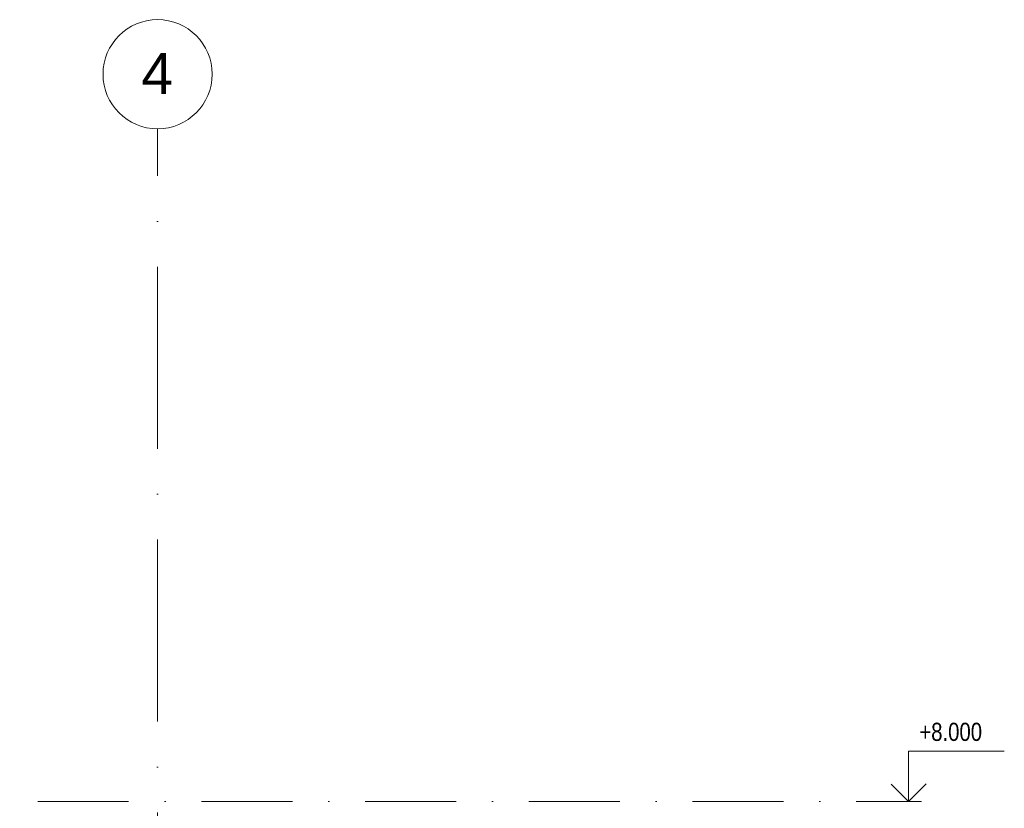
# Model space of a CAD drawing. Header units: millimetres. Extents: x 17762 to 172224, y -23587 to 40136.
# Tile 30 of 49: x 61891 to 72717, y 7923 to 16595. Entities that reach past the tile are written whole.
import ezdxf

# ---------------------------------------------------------------- set-up
doc = ezdxf.new("R2010")
doc.units = ezdxf.units.MM
doc.linetypes.add('Čerchovaná 10mm', pattern=[1800, 1000, -400, 0, -400])
doc.linetypes.add('Čerchovaná 20mm', pattern=[3000, 2000, -500, 0, -500])
for name, color, linetype, lineweight in [('CA_KOTYVYS', 3, 'Continuous', 9), ('CA_OSY', 5, 'Continuous', 9), ('CA_TEXT35', 62, 'Continuous', 9)]:
    doc.layers.add(name, color=color, linetype=linetype, lineweight=lineweight)
doc.styles.add('Arial_1', font='arial.ttf', dxfattribs={"width": 0.8, "height": 200})
doc.styles.add('Arial_2', font='arial.ttf', dxfattribs={"height": 450})

# ---------------------------------------------------------------- blocks, each defined once
blk = doc.blocks.new('Podlaží - Bez názvu-542800-ŘEZ 2 _ vestavek V2')
at = {"layer": 'CA_KOTYVYS'}
for p, q in [((34451, 6710), (33398, 6710)), ((34451, 6160), (34451, 6710)), ((34451, 6160), (34258, 6353)), ((34451, 6160), (34641, 6350)), ((34451, 6160), (34309, 6160))]:
    blk.add_line(p, q, dxfattribs=at)
blk = doc.blocks.new('Osnova - Bublina osnovy 12mm-4850-ŘEZ 2 _ vestavek V2')
at = {"layer": 'CA_TEXT35'}
blk.add_circle((38770, 15995), 600, dxfattribs=at)

msp = doc.modelspace()

# ---------------------------------------------------------------- linework, layer by layer
at = {"layer": 'CA_OSY', "linetype": 'Čerchovaná 20mm'}
msp.add_line((63407.1, -6123.3), (63407.1, 15394.6), dxfattribs=at)
at = {"layer": 'CA_OSY', "linetype": 'Čerchovaná 10mm'}
msp.add_line((44087.8, 8000), (71663.8, 8000), dxfattribs=at)

# ---------------------------------------------------------------- block references
at = {"layer": 'CA_KOTYVYS', "extrusion": (0, 0, -1)}
msp.add_blockref('Podlaží - Bez názvu-542800-ŘEZ 2 _ vestavek V2', (-106114.5, 1840), dxfattribs=at)
at = {"layer": 'CA_TEXT35'}
msp.add_blockref('Osnova - Bublina osnovy 12mm-4850-ŘEZ 2 _ vestavek V2', (24637.1, 0), dxfattribs=at)

# ---------------------------------------------------------------- texts
at = {"layer": 'CA_KOTYVYS', "insert": (71782.4, 8864.2), "char_height": 200, "width": 852.995, "attachment_point": 1, "style": 'Arial_1'}
msp.add_mtext('+8.000', dxfattribs=at)

# ---------------------------------------------------------------- next in the draw order: texts
at = {"layer": 'CA_TEXT35', "insert": (63228.5, 16227.1), "char_height": 450, "width": 424.894, "attachment_point": 1, "style": 'Arial_2', "bg_fill": 3, "box_fill_scale": 1.25, "bg_fill_color": 256, "bg_fill_true_color": 13158600, "bg_fill_transparency": 0}
msp.add_mtext('\\fArial|b0|i0|c238|p34|;4', dxfattribs=at)

doc.saveas('drawing.dxf')
